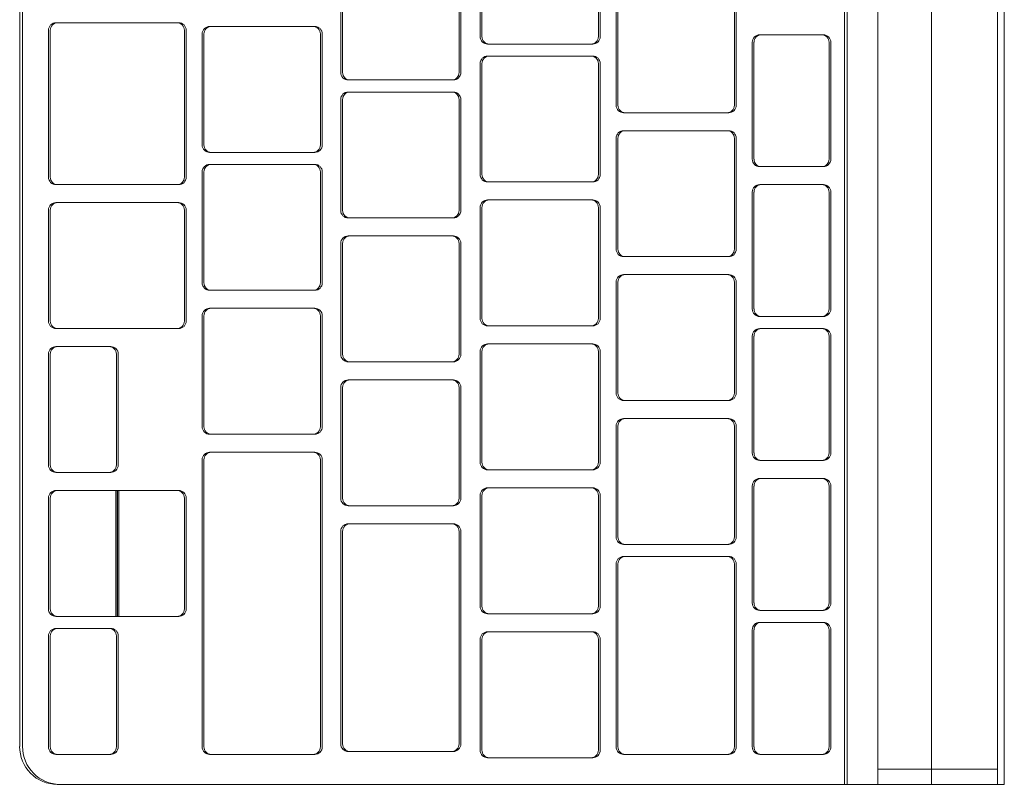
# Model space of a CAD drawing. Header units: centimetres. Extents: x -1109 to 217, y 2044 to 2913.
# Tile 29 of 36: x -279 to -266, y 2502 to 2512. Entities that reach past the tile are written whole.
import ezdxf

# ---------------------------------------------------------------- set-up
doc = ezdxf.new("R2010")
doc.units = ezdxf.units.CM
doc.layers.add('Wyposażenie elektryczne-1', color=9, linetype='Continuous', lineweight=18)

# ---------------------------------------------------------------- blocks, each defined once
blk = doc.blocks.new('Blocks_iMac_F00817EN - Unique-593891-Wytyczne elektryczne')
at = {"layer": 'Wyposażenie elektryczne-1'}
for p, q in [((14.161, -6.103), (-13.779, -6.103)), ((14.161, -7.878), (14.161, -6.103)), ((14.161, -6.191), (-13.779, -6.191)), ((14.161, -6.191), (13.961, -6.191)), ((13.961, -6.191), (13.961, -7.778)), ((13.961, -6.191), (13.961, -7.779)), ((14.161, -6.191), (14.161, -7.778)), ((14.161, -6.191), (14.161, -7.779)), ((14.161, -7.779), (14.161, -6.191)), ((14.161, -7.778), (14.161, -6.191)), ((14.161, -7.067), (-13.779, -7.067)), ((14.161, -7.067), (14.161, -8.221)), ((-13.779, -7.779), (14.161, -7.779)), ((13.961, -7.779), (14.161, -7.779)), ((14.161, -7.879), (14.161, -7.878)), ((14.161, -7.879), (14.161, -8.183)), ((14.161, -8.183), (-13.779, -8.183)), ((-13.779, -8.183), (14.161, -8.183)), ((14.161, -8.221), (14.161, -8.183)), ((14.161, -8.183), (14.161, -18.608)), ((14.161, -8.221), (14.161, -8.183)), ((-13.779, -8.221), (14.161, -8.221)), ((14.161, -8.221), (-13.779, -8.221)), ((14.161, -18.646), (14.161, -8.221)), ((4.339, -8.399), (5.885, -8.399)), ((5.885, -8.423), (4.339, -8.423)), ((6.323, -8.399), (7.869, -8.399)), ((7.869, -8.423), (6.323, -8.423)), ((8.228, -8.399), (9.774, -8.399)), ((9.774, -8.423), (8.228, -8.423)), ((10.212, -8.399), (11.759, -8.399)), ((11.759, -8.423), (10.212, -8.423)), ((12.117, -8.399), (13.664, -8.399)), ((13.664, -8.423), (12.117, -8.423)), ((4.239, -8.499), (4.239, -8.523)), ((4.239, -9.318), (4.239, -8.499)), ((4.239, -8.523), (4.239, -9.342)), ((5.985, -8.523), (5.985, -8.499)), ((5.985, -8.499), (5.985, -9.318)), ((5.985, -9.342), (5.985, -8.523)), ((6.223, -8.499), (6.223, -8.523)), ((6.223, -9.318), (6.223, -8.499)), ((6.223, -8.523), (6.223, -9.342)), ((7.969, -8.523), (7.969, -8.499)), ((7.969, -8.499), (7.969, -9.318)), ((7.969, -9.342), (7.969, -8.523)), ((8.128, -8.499), (8.128, -8.523)), ((8.128, -9.318), (8.128, -8.499)), ((8.128, -8.523), (8.128, -9.342)), ((9.874, -8.523), (9.874, -8.499)), ((9.874, -8.499), (9.874, -9.318)), ((9.874, -9.342), (9.874, -8.523)), ((10.112, -8.499), (10.112, -8.523)), ((10.112, -9.318), (10.112, -8.499)), ((10.112, -8.523), (10.112, -9.342)), ((11.859, -8.523), (11.859, -8.499)), ((11.859, -8.499), (11.859, -9.318)), ((11.859, -9.342), (11.859, -8.523)), ((12.017, -8.499), (12.017, -8.523)), ((12.017, -9.318), (12.017, -8.499)), ((12.017, -8.523), (12.017, -9.342)), ((13.764, -8.523), (13.764, -8.499)), ((13.764, -8.499), (13.764, -9.318)), ((13.764, -9.342), (13.764, -8.523)), ((5.885, -9.418), (4.339, -9.418)), ((4.339, -9.441), (5.885, -9.441)), ((7.869, -9.418), (6.323, -9.418)), ((6.323, -9.441), (7.869, -9.441)), ((9.774, -9.418), (8.228, -9.418)), ((8.228, -9.441), (9.774, -9.441)), ((11.759, -9.418), (10.212, -9.418)), ((10.212, -9.441), (11.759, -9.441)), ((13.664, -9.418), (12.117, -9.418)), ((12.117, -9.441), (13.664, -9.441)), ((3.704, -9.652), (5.171, -9.652)), ((5.171, -9.676), (3.704, -9.676)), ((5.271, -9.776), (5.271, -9.752)), ((5.271, -9.752), (5.271, -11.12)), ((5.271, -11.144), (5.271, -9.776)), ((5.509, -9.752), (5.509, -9.776)), ((5.509, -11.12), (5.509, -9.752)), ((5.509, -9.776), (5.509, -11.144)), ((5.609, -9.652), (7.076, -9.652)), ((7.076, -9.676), (5.609, -9.676)), ((7.176, -9.776), (7.176, -9.752)), ((7.176, -9.752), (7.176, -11.12)), ((7.176, -11.144), (7.176, -9.776)), ((7.414, -9.752), (7.414, -9.776)), ((7.414, -11.12), (7.414, -9.752)), ((7.414, -9.776), (7.414, -11.144)), ((7.514, -9.652), (8.981, -9.652)), ((8.981, -9.676), (7.514, -9.676)), ((9.081, -9.776), (9.081, -9.752)), ((9.081, -9.752), (9.081, -11.12)), ((9.081, -11.144), (9.081, -9.776)), ((9.319, -9.752), (9.319, -9.776)), ((9.319, -11.12), (9.319, -9.752)), ((9.319, -9.776), (9.319, -11.144)), ((9.419, -9.652), (10.886, -9.652)), ((10.886, -9.676), (9.419, -9.676)), ((10.986, -9.776), (10.986, -9.752)), ((10.986, -9.752), (10.986, -11.12)), ((10.986, -11.144), (10.986, -9.776)), ((11.144, -9.752), (11.144, -9.776)), ((11.144, -11.12), (11.144, -9.752)), ((11.144, -9.776), (11.144, -11.144)), ((11.244, -9.652), (13.664, -9.652)), ((13.664, -9.676), (11.244, -9.676)), ((13.764, -9.776), (13.764, -9.752)), ((13.764, -9.752), (13.764, -11.12)), ((13.764, -11.144), (13.764, -9.776)), ((5.171, -11.219), (3.704, -11.219)), ((3.704, -11.243), (5.171, -11.243)), ((7.076, -11.219), (5.609, -11.219)), ((5.609, -11.243), (7.076, -11.243)), ((8.981, -11.219), (7.514, -11.219)), ((7.514, -11.243), (8.981, -11.243)), ((10.886, -11.219), (9.419, -11.219)), ((9.419, -11.243), (10.886, -11.243)), ((13.664, -11.219), (11.244, -11.219)), ((11.244, -11.243), (13.664, -11.243)), ((2.795, -11.454), (4.262, -11.454)), ((4.621, -11.454), (6.088, -11.454)), ((6.526, -11.454), (7.993, -11.454)), ((8.431, -11.454), (9.898, -11.454)), ((10.336, -11.454), (11.803, -11.454)), ((12.241, -11.454), (13.708, -11.454)), ((4.262, -11.478), (2.795, -11.478)), ((4.362, -11.577), (4.362, -11.553)), ((4.362, -11.553), (4.362, -12.921)), ((4.362, -12.945), (4.362, -11.577)), ((4.521, -11.553), (4.521, -11.577)), ((4.521, -12.921), (4.521, -11.553)), ((4.521, -11.577), (4.521, -12.945)), ((6.088, -11.478), (4.621, -11.478)), ((6.188, -11.577), (6.188, -11.553)), ((6.188, -11.553), (6.188, -12.921)), ((6.188, -12.945), (6.188, -11.577)), ((6.426, -11.553), (6.426, -11.577)), ((6.426, -12.921), (6.426, -11.553)), ((6.426, -11.577), (6.426, -12.945)), ((7.993, -11.478), (6.526, -11.478)), ((8.093, -11.577), (8.093, -11.553)), ((8.093, -11.553), (8.093, -12.921)), ((8.093, -12.945), (8.093, -11.577)), ((8.331, -11.553), (8.331, -11.577)), ((8.331, -12.921), (8.331, -11.553)), ((8.331, -11.577), (8.331, -12.945)), ((9.898, -11.478), (8.431, -11.478)), ((9.998, -11.577), (9.998, -11.553)), ((9.998, -11.553), (9.998, -12.921)), ((9.998, -12.945), (9.998, -11.577)), ((10.236, -11.553), (10.236, -11.577)), ((10.236, -12.921), (10.236, -11.553)), ((10.236, -11.577), (10.236, -12.945)), ((11.803, -11.478), (10.336, -11.478)), ((11.903, -11.577), (11.903, -11.553)), ((11.903, -11.553), (11.903, -12.921)), ((11.903, -12.945), (11.903, -11.577)), ((12.141, -11.553), (12.141, -11.577)), ((12.141, -12.921), (12.141, -11.553)), ((12.141, -11.577), (12.141, -12.945)), ((13.708, -11.478), (12.241, -11.478)), ((13.808, -11.577), (13.808, -11.553)), ((13.808, -11.553), (13.808, -12.921)), ((13.808, -12.945), (13.808, -11.577)), ((4.262, -13.02), (2.795, -13.02)), ((6.088, -13.02), (4.621, -13.02)), ((7.993, -13.02), (6.526, -13.02)), ((9.898, -13.02), (8.431, -13.02)), ((11.803, -13.02), (10.336, -13.02)), ((13.708, -13.02), (12.241, -13.02)), ((2.795, -13.044), (4.262, -13.044)), ((4.621, -13.044), (6.088, -13.044)), ((6.526, -13.044), (7.993, -13.044)), ((8.431, -13.044), (9.898, -13.044)), ((10.336, -13.044), (11.803, -13.044)), ((12.241, -13.044), (13.708, -13.044)), ((3.271, -13.3), (4.738, -13.3)), ((5.097, -13.3), (6.564, -13.3)), ((7.002, -13.3), (8.469, -13.3)), ((8.907, -13.3), (10.374, -13.3)), ((10.812, -13.3), (13.626, -13.3)), ((4.738, -13.324), (3.271, -13.324)), ((4.838, -13.423), (4.838, -13.399)), ((4.838, -13.399), (4.838, -14.767)), ((4.838, -14.791), (4.838, -13.423)), ((4.997, -13.399), (4.997, -13.423)), ((4.997, -14.767), (4.997, -13.399)), ((4.997, -13.423), (4.997, -14.791)), ((6.564, -13.324), (5.097, -13.324)), ((6.664, -13.423), (6.664, -13.399)), ((6.664, -13.399), (6.664, -14.767)), ((6.664, -14.791), (6.664, -13.423)), ((6.902, -13.399), (6.902, -13.423)), ((6.902, -14.767), (6.902, -13.399)), ((6.902, -13.423), (6.902, -14.791)), ((8.469, -13.324), (7.002, -13.324)), ((8.569, -13.423), (8.569, -13.399)), ((8.569, -13.399), (8.569, -14.767)), ((8.569, -14.791), (8.569, -13.423)), ((8.807, -13.399), (8.807, -13.423)), ((8.807, -14.767), (8.807, -13.399)), ((8.807, -13.423), (8.807, -14.791)), ((10.374, -13.324), (8.907, -13.324)), ((10.474, -13.423), (10.474, -13.399)), ((10.474, -13.399), (10.474, -14.767)), ((10.474, -14.791), (10.474, -13.423)), ((10.712, -13.399), (10.712, -13.423)), ((10.712, -14.767), (10.712, -13.399)), ((10.712, -13.423), (10.712, -14.791)), ((13.626, -13.324), (10.812, -13.324)), ((13.726, -13.423), (13.726, -13.399)), ((13.726, -13.399), (13.726, -14.767)), ((13.726, -14.791), (13.726, -13.423)), ((4.738, -14.866), (3.271, -14.866)), ((3.271, -14.89), (4.738, -14.89)), ((6.564, -14.866), (5.097, -14.866)), ((5.097, -14.89), (6.564, -14.89)), ((8.469, -14.866), (7.002, -14.866)), ((7.002, -14.89), (8.469, -14.89)), ((10.374, -14.866), (8.907, -14.866)), ((8.907, -14.89), (10.374, -14.89)), ((13.626, -14.866), (10.812, -14.866)), ((10.812, -14.89), (13.626, -14.89)), ((4.129, -15.234), (4.129, -15.258)), ((4.129, -16.602), (4.129, -15.234)), ((4.229, -15.135), (5.696, -15.135)), ((5.696, -15.159), (4.229, -15.159)), ((5.796, -15.258), (5.796, -15.234)), ((5.796, -15.234), (5.796, -16.602)), ((5.955, -15.234), (5.955, -15.258)), ((5.955, -16.602), (5.955, -15.234)), ((6.055, -15.135), (7.522, -15.135)), ((7.522, -15.159), (6.055, -15.159)), ((7.622, -15.258), (7.622, -15.234)), ((7.622, -15.234), (7.622, -16.602)), ((7.86, -15.234), (7.86, -15.258)), ((7.86, -16.602), (7.86, -15.234)), ((7.96, -15.135), (9.427, -15.135)), ((9.427, -15.159), (7.96, -15.159)), ((9.527, -15.258), (9.527, -15.234)), ((9.527, -15.234), (9.527, -16.602)), ((9.765, -15.234), (9.765, -15.258)), ((9.765, -16.602), (9.765, -15.234)), ((9.865, -15.135), (13.664, -15.135)), ((13.664, -15.159), (9.865, -15.159)), ((13.764, -15.258), (13.764, -15.234)), ((13.764, -15.234), (13.764, -16.602)), ((4.129, -15.258), (4.129, -16.626)), ((5.796, -16.626), (5.796, -15.258)), ((5.955, -15.258), (5.955, -16.626)), ((7.622, -16.626), (7.622, -15.258)), ((7.86, -15.258), (7.86, -16.626)), ((9.527, -16.626), (9.527, -15.258)), ((9.765, -15.258), (9.765, -16.626)), ((13.764, -16.626), (13.764, -15.258)), ((5.696, -16.701), (4.229, -16.701)), ((4.229, -16.725), (5.696, -16.725)), ((7.522, -16.701), (6.055, -16.701)), ((6.055, -16.725), (7.522, -16.725)), ((9.427, -16.701), (7.96, -16.701)), ((7.96, -16.725), (9.427, -16.725)), ((13.664, -16.701), (9.865, -16.701)), ((9.865, -16.725), (13.664, -16.725)), ((4.18, -16.937), (6.123, -16.937)), ((6.561, -16.937), (8.028, -16.937)), ((10.371, -16.936), (11.838, -16.936)), ((4.08, -17.036), (4.08, -17.06)), ((4.08, -18.638), (4.08, -17.036)), ((4.08, -17.06), (4.08, -18.662)), ((6.123, -16.96), (4.18, -16.96)), ((6.223, -17.06), (6.223, -17.036)), ((6.223, -17.036), (6.223, -18.638)), ((6.223, -18.662), (6.223, -17.06)), ((6.461, -17.036), (6.461, -17.06)), ((6.461, -18.638), (6.461, -17.036)), ((6.461, -17.06), (6.461, -18.662)), ((8.028, -16.96), (6.561, -16.96)), ((8.128, -17.06), (8.128, -17.036)), ((8.128, -17.036), (8.128, -18.638)), ((8.128, -18.662), (8.128, -17.06)), ((10.271, -17.036), (10.271, -17.06)), ((10.271, -17.829), (10.271, -17.036)), ((10.271, -17.06), (10.271, -17.853)), ((11.838, -16.96), (10.371, -16.96)), ((11.938, -17.06), (11.938, -17.036)), ((11.938, -17.036), (11.938, -17.829)), ((11.938, -17.853), (11.938, -17.06)), ((8.466, -17.837), (9.933, -17.837)), ((9.933, -17.861), (8.466, -17.861)), ((11.938, -17.829), (10.271, -17.829)), ((10.271, -17.853), (10.271, -17.829)), ((10.271, -17.845), (11.938, -17.845)), ((10.271, -18.638), (10.271, -17.845)), ((10.271, -17.869), (10.271, -17.845)), ((10.271, -17.853), (11.938, -17.853)), ((11.938, -17.829), (11.938, -17.853)), ((11.938, -17.845), (11.938, -18.638)), ((11.938, -17.845), (11.938, -17.869)), ((12.197, -17.837), (13.664, -17.837)), ((13.664, -17.861), (12.197, -17.861)), ((8.366, -17.936), (8.366, -17.96)), ((8.366, -18.638), (8.366, -17.936)), ((8.366, -17.96), (8.366, -18.662)), ((10.033, -17.96), (10.033, -17.936)), ((10.033, -17.936), (10.033, -18.638)), ((10.033, -18.662), (10.033, -17.96)), ((10.271, -17.869), (10.271, -18.662)), ((11.938, -17.869), (10.271, -17.869)), ((11.938, -18.662), (11.938, -17.869)), ((12.097, -17.936), (12.097, -17.96)), ((12.097, -18.638), (12.097, -17.936)), ((12.097, -17.96), (12.097, -18.662)), ((13.764, -17.96), (13.764, -17.936)), ((13.764, -17.936), (13.764, -18.638)), ((13.764, -18.662), (13.764, -17.96)), ((6.123, -18.738), (4.18, -18.738)), ((4.18, -18.762), (6.123, -18.762)), ((8.028, -18.738), (6.561, -18.738)), ((6.561, -18.762), (8.028, -18.762)), ((9.933, -18.738), (8.466, -18.738)), ((8.466, -18.762), (9.933, -18.762)), ((11.838, -18.738), (10.371, -18.738)), ((10.371, -18.762), (11.838, -18.762)), ((13.664, -18.738), (12.197, -18.738)), ((12.197, -18.762), (13.664, -18.762)), ((13.661, -19.104), (-13.279, -19.104)), ((-13.279, -19.142), (13.661, -19.142))]:
    blk.add_line(p, q, dxfattribs=at)
for centre, major_axis, start_param, end_param in [((4.339, -8.499), (-0.1, 0), 4.712389, 6.283185), ((4.339, -8.523), (-0.1, 0), 4.712389, 6.283185), ((5.885, -8.499), (0.1, 0), 0, 1.570796), ((5.885, -8.523), (0.1, 0), 0, 1.570796), ((6.323, -8.499), (-0.1, 0), 4.712389, 6.283185), ((6.323, -8.523), (0.1, 0), 1.570796, 3.141593), ((7.869, -8.499), (0.1, 0), 0, 1.570796), ((7.869, -8.523), (0.1, 0), 0, 1.570796), ((8.228, -8.499), (0.1, 0), 1.570796, 3.141593), ((8.228, -8.523), (0.1, 0), 1.570796, 3.141593), ((9.774, -8.499), (0.1, 0), 0, 1.570796), ((9.774, -8.523), (0.1, 0), 0, 1.570796), ((10.212, -8.499), (0.1, 0), 1.570796, 3.141593), ((10.212, -8.523), (0.1, 0), 1.570796, 3.141593), ((11.759, -8.499), (0.1, 0), 0, 1.570796), ((11.759, -8.523), (0.1, 0), 0, 1.570796), ((12.117, -8.499), (0.1, 0), 1.570796, 3.141593), ((12.117, -8.523), (0.1, 0), 1.570796, 3.141593), ((13.664, -8.499), (0.1, 0), 0, 1.570796), ((13.664, -8.523), (0.1, 0), 0, 1.570796), ((4.339, -9.318), (0.1, 0), 3.141593, 4.712389), ((4.339, -9.342), (0.1, 0), 3.141593, 4.712389), ((5.885, -9.318), (0.1, 0), 4.712389, 6.283185), ((5.885, -9.342), (0.1, 0), 4.712389, 6.283185), ((6.323, -9.318), (0.1, 0), 3.141593, 4.712389), ((6.323, -9.342), (0.1, 0), 3.141593, 4.712389), ((7.869, -9.318), (0.1, 0), 4.712389, 6.283185), ((7.869, -9.342), (0.1, 0), 4.712389, 6.283185), ((8.228, -9.318), (0.1, 0), 3.141593, 4.712389), ((8.228, -9.342), (0.1, 0), 3.141593, 4.712389), ((9.774, -9.318), (0.1, 0), 4.712389, 6.283185), ((9.774, -9.342), (0.1, 0), 4.712389, 6.283185), ((10.212, -9.318), (0.1, 0), 3.141593, 4.712389), ((10.212, -9.342), (0.1, 0), 3.141593, 4.712389), ((11.759, -9.318), (0.1, 0), 4.712389, 6.283185), ((11.759, -9.342), (0.1, 0), 4.712389, 6.283185), ((12.117, -9.318), (0.1, 0), 3.141593, 4.712389), ((12.117, -9.342), (0.1, 0), 3.141593, 4.712389), ((13.664, -9.318), (0.1, 0), 4.712389, 6.283185), ((13.664, -9.342), (0.1, 0), 4.712389, 6.283185), ((5.171, -9.752), (0.1, 0), 0, 1.570796), ((5.171, -9.776), (0.1, 0), 0, 1.570796), ((5.609, -9.752), (-0.1, 0), 4.712389, 6.283185), ((5.609, -9.776), (-0.1, 0), 4.712389, 6.283185), ((7.076, -9.752), (0.1, 0), 0, 1.570796), ((7.076, -9.776), (0.1, 0), 0, 1.570796), ((7.514, -9.752), (-0.1, 0), 4.712389, 6.283185), ((7.514, -9.776), (-0.1, 0), 4.712389, 6.283185), ((8.981, -9.752), (0.1, 0), 0, 1.570796), ((8.981, -9.776), (0.1, 0), 0, 1.570796), ((9.419, -9.752), (0.1, 0), 1.570796, 3.141593), ((9.419, -9.776), (0.1, 0), 1.570796, 3.141593), ((10.886, -9.752), (0.1, 0), 0, 1.570796), ((10.886, -9.776), (0.1, 0), 0, 1.570796), ((11.244, -9.752), (0.1, 0), 1.570796, 3.141593), ((11.244, -9.776), (-0.1, 0), 4.712389, 6.283185), ((13.664, -9.752), (-0.1, 0), 3.141593, 4.712389), ((13.664, -9.776), (0.1, 0), 0, 1.570796), ((5.171, -11.12), (0.1, 0), 4.712389, 6.283185), ((5.171, -11.144), (0.1, 0), 4.712389, 6.283185), ((5.609, -11.12), (0.1, 0), 3.141593, 4.712389), ((5.609, -11.144), (0.1, 0), 3.141593, 4.712389), ((7.076, -11.12), (0.1, 0), 4.712389, 6.283185), ((7.076, -11.144), (-0.1, 0), 1.570796, 3.141593), ((7.514, -11.12), (0.1, 0), 3.141593, 4.712389), ((7.514, -11.144), (0.1, 0), 3.141593, 4.712389), ((8.981, -11.12), (0.1, 0), 4.712389, 6.283185), ((8.981, -11.144), (-0.1, 0), 1.570796, 3.141593), ((9.419, -11.12), (0.1, 0), 3.141593, 4.712389), ((9.419, -11.144), (0.1, 0), 3.141593, 4.712389), ((10.886, -11.12), (0.1, 0), 4.712389, 6.283185), ((10.886, -11.144), (0.1, 0), 4.712389, 6.283185), ((11.244, -11.12), (0.1, 0), 3.141593, 4.712389), ((11.244, -11.144), (0.1, 0), 3.141593, 4.712389), ((13.664, -11.12), (0.1, 0), 4.712389, 6.283185), ((13.664, -11.144), (0.1, 0), 4.712389, 6.283185), ((4.262, -11.553), (0.1, 0), 0, 1.570796), ((4.621, -11.553), (-0.1, 0), 4.712389, 6.283185), ((6.088, -11.553), (0.1, 0), 0, 1.570796), ((6.526, -11.553), (-0.1, 0), 4.712389, 6.283185), ((7.993, -11.553), (-0.1, 0), 3.141593, 4.712389), ((8.431, -11.553), (0.1, 0), 1.570796, 3.141593), ((9.898, -11.553), (0.1, 0), 0, 1.570796), ((10.336, -11.553), (0.1, 0), 1.570796, 3.141593), ((11.803, -11.553), (0.1, 0), 0, 1.570796), ((12.241, -11.553), (0.1, 0), 1.570796, 3.141593), ((13.708, -11.553), (0.1, 0), 0, 1.570796), ((4.262, -11.577), (0.1, 0), 0, 1.570796), ((4.621, -11.577), (-0.1, 0), 4.712389, 6.283185), ((6.088, -11.577), (0.1, 0), 0, 1.570796), ((6.526, -11.577), (-0.1, 0), 4.712389, 6.283185), ((7.993, -11.577), (0.1, 0), 0, 1.570796), ((8.431, -11.577), (-0.1, 0), 4.712389, 6.283185), ((9.898, -11.577), (-0.1, 0), 3.141593, 4.712389), ((10.336, -11.577), (-0.1, 0), 4.712389, 6.283185), ((11.803, -11.577), (0.1, 0), 0, 1.570796), ((12.241, -11.577), (0.1, 0), 1.570796, 3.141593), ((13.708, -11.577), (0.1, 0), 0, 1.570796), ((4.262, -12.921), (0.1, 0), 4.712389, 6.283185), ((4.262, -12.945), (-0.1, 0), 1.570796, 3.141593), ((4.621, -12.921), (-0.1, 0), 0, 1.570796), ((4.621, -12.945), (0.1, 0), 3.141593, 4.712389), ((6.088, -12.921), (0.1, 0), 4.712389, 6.283185), ((6.088, -12.945), (0.1, 0), 4.712389, 6.283185), ((6.526, -12.921), (0.1, 0), 3.141593, 4.712389), ((6.526, -12.945), (0.1, 0), 3.141593, 4.712389), ((7.993, -12.921), (0.1, 0), 4.712389, 6.283185), ((7.993, -12.945), (0.1, 0), 4.712389, 6.283185), ((8.431, -12.921), (0.1, 0), 3.141593, 4.712389), ((8.431, -12.945), (0.1, 0), 3.141593, 4.712389), ((9.898, -12.921), (0.1, 0), 4.712389, 6.283185), ((9.898, -12.945), (0.1, 0), 4.712389, 6.283185), ((10.336, -12.921), (0.1, 0), 3.141593, 4.712389), ((10.336, -12.945), (0.1, 0), 3.141593, 4.712389), ((11.803, -12.921), (0.1, 0), 4.712389, 6.283185), ((11.803, -12.945), (-0.1, 0), 1.570796, 3.141593), ((12.241, -12.921), (0.1, 0), 3.141593, 4.712389), ((12.241, -12.945), (0.1, 0), 3.141593, 4.712389), ((13.708, -12.921), (0.1, 0), 4.712389, 6.283185), ((13.708, -12.945), (0.1, 0), 4.712389, 6.283185), ((4.738, -13.399), (0.1, 0), 0, 1.570796), ((5.097, -13.399), (-0.1, 0), 4.712389, 6.283185), ((6.564, -13.399), (0.1, 0), 0, 1.570796), ((7.002, -13.399), (-0.1, 0), 4.712389, 6.283185), ((8.469, -13.399), (-0.1, 0), 3.141593, 4.712389), ((8.907, -13.399), (0.1, 0), 1.570796, 3.141593), ((10.374, -13.399), (0.1, 0), 0, 1.570796), ((10.812, -13.399), (0.1, 0), 1.570796, 3.141593), ((13.626, -13.399), (-0.1, 0), 3.141593, 4.712389), ((4.738, -13.423), (0.1, 0), 0, 1.570796), ((5.097, -13.423), (-0.1, 0), 4.712389, 6.283185), ((6.564, -13.423), (0.1, 0), 0, 1.570796), ((7.002, -13.423), (-0.1, 0), 4.712389, 6.283185), ((8.469, -13.423), (0.1, 0), 0, 1.570796), ((8.907, -13.423), (-0.1, 0), 4.712389, 6.283185), ((10.374, -13.423), (0.1, 0), 0, 1.570796), ((10.812, -13.423), (-0.1, 0), 4.712389, 6.283185), ((13.626, -13.423), (0.1, 0), 0, 1.570796), ((4.738, -14.767), (0.1, 0), 4.712389, 6.283185), ((4.738, -14.791), (-0.1, 0), 1.570796, 3.141593), ((5.097, -14.767), (0.1, 0), 3.141593, 4.712389), ((5.097, -14.791), (0.1, 0), 3.141593, 4.712389), ((6.564, -14.767), (0.1, 0), 4.712389, 6.283185), ((6.564, -14.791), (0.1, 0), 4.712389, 6.283185), ((7.002, -14.767), (0.1, 0), 3.141593, 4.712389), ((7.002, -14.791), (0.1, 0), 3.141593, 4.712389), ((8.469, -14.767), (0.1, 0), 4.712389, 6.283185), ((8.469, -14.791), (0.1, 0), 4.712389, 6.283185), ((8.907, -14.767), (0.1, 0), 3.141593, 4.712389), ((8.907, -14.791), (-0.1, 0), 0, 1.570796), ((10.374, -14.767), (-0.1, 0), 1.570796, 3.141593), ((10.374, -14.791), (0.1, 0), 4.712389, 6.283185), ((10.812, -14.767), (0.1, 0), 3.141593, 4.712389), ((10.812, -14.791), (0.1, 0), 3.141593, 4.712389), ((13.626, -14.767), (0.1, 0), 4.712389, 6.283185), ((13.626, -14.791), (0.1, 0), 4.712389, 6.283185), ((4.229, -15.234), (-0.1, 0), 4.712389, 6.283185), ((4.229, -15.258), (-0.1, 0), 4.712389, 6.283185), ((5.696, -15.234), (0.1, 0), 0, 1.570796), ((5.696, -15.258), (0.1, 0), 0, 1.570796), ((6.055, -15.234), (-0.1, 0), 4.712389, 6.283185), ((6.055, -15.258), (0.1, 0), 1.570796, 3.141593), ((7.522, -15.234), (0.1, 0), 0, 1.570796), ((7.522, -15.258), (0.1, 0), 0, 1.570796), ((7.96, -15.234), (0.1, 0), 1.570796, 3.141593), ((7.96, -15.258), (-0.1, 0), 4.712389, 6.283185), ((9.427, -15.234), (-0.1, 0), 3.141593, 4.712389), ((9.427, -15.258), (0.1, 0), 0, 1.570796), ((9.865, -15.234), (0.1, 0), 1.570796, 3.141593), ((9.865, -15.258), (-0.1, 0), 4.712389, 6.283185), ((13.664, -15.234), (-0.1, 0), 3.141593, 4.712389), ((13.664, -15.258), (0.1, 0), 0, 1.570796), ((4.229, -16.602), (0.1, 0), 3.141593, 4.712389), ((4.229, -16.626), (0.1, 0), 3.141593, 4.712389), ((5.696, -16.602), (0.1, 0), 4.712389, 6.283185), ((5.696, -16.626), (0.1, 0), 4.712389, 6.283185), ((6.055, -16.602), (-0.1, 0), 0, 1.570796), ((6.055, -16.626), (0.1, 0), 3.141593, 4.712389), ((7.522, -16.602), (0.1, 0), 4.712389, 6.283185), ((7.522, -16.626), (0.1, 0), 4.712389, 6.283185), ((7.96, -16.602), (0.1, 0), 3.141593, 4.712389), ((7.96, -16.626), (0.1, 0), 3.141593, 4.712389), ((9.427, -16.602), (0.1, 0), 4.712389, 6.283185), ((9.427, -16.626), (-0.1, 0), 1.570796, 3.141593), ((9.865, -16.602), (0.1, 0), 3.141593, 4.712389), ((9.865, -16.626), (0.1, 0), 3.141593, 4.712389), ((13.664, -16.602), (0.1, 0), 4.712389, 6.283185), ((13.664, -16.626), (0.1, 0), 4.712389, 6.283185), ((4.18, -17.036), (-0.1, 0), 4.712389, 6.283185), ((6.123, -17.036), (-0.1, 0), 3.141593, 4.712389), ((6.561, -17.036), (-0.1, 0), 4.712389, 6.283185), ((8.028, -17.036), (0.1, 0), 0, 1.570796), ((10.371, -17.036), (0.1, 0), 1.570796, 3.141593), ((11.838, -17.036), (0.1, 0), 0, 1.570796), ((4.18, -17.06), (-0.1, 0), 4.712389, 6.283185), ((6.123, -17.06), (0.1, 0), 0, 1.570796), ((6.561, -17.06), (-0.1, 0), 4.712389, 6.283185), ((8.028, -17.06), (0.1, 0), 0, 1.570796), ((10.371, -17.06), (-0.1, 0), 4.712389, 6.283185), ((11.838, -17.06), (0.1, 0), 0, 1.570796), ((8.466, -17.936), (0.1, 0), 1.570796, 3.141593), ((8.466, -17.96), (0.1, 0), 1.570796, 3.141593), ((9.933, -17.936), (0.1, 0), 0, 1.570796), ((9.933, -17.96), (0.1, 0), 0, 1.570796), ((12.197, -17.936), (0.1, 0), 1.570796, 3.141593), ((12.197, -17.96), (0.1, 0), 1.570796, 3.141593), ((13.664, -17.936), (0.1, 0), 0, 1.570796), ((13.664, -17.96), (0.1, 0), 0, 1.570796), ((4.18, -18.638), (0.1, 0), 3.141593, 4.712389), ((6.123, -18.638), (0.1, 0), 4.712389, 6.283185), ((6.561, -18.638), (0.1, 0), 3.141593, 4.712389), ((8.028, -18.638), (0.1, 0), 4.712389, 6.283185), ((8.466, -18.638), (0.1, 0), 3.141593, 4.712389), ((9.933, -18.638), (0.1, 0), 4.712389, 6.283185), ((10.371, -18.638), (0.1, 0), 3.141593, 4.712389), ((11.838, -18.638), (0.1, 0), 4.712389, 6.283185), ((12.197, -18.638), (0.1, 0), 3.141593, 4.712389), ((13.661, -18.608), (-0.5, 0), 1.570796, 3.141593), ((13.661, -18.646), (-0.5, 0), 1.570796, 3.141593), ((13.664, -18.638), (0.1, 0), 4.712389, 6.283185), ((4.18, -18.662), (0.1, 0), 3.141593, 4.712389), ((6.123, -18.662), (0.1, 0), 4.712389, 6.283185), ((6.561, -18.662), (0.1, 0), 3.141593, 4.712389), ((8.028, -18.662), (0.1, 0), 4.712389, 6.283185), ((8.466, -18.662), (0.1, 0), 3.141593, 4.712389), ((9.933, -18.662), (0.1, 0), 4.712389, 6.283185), ((10.371, -18.662), (0.1, 0), 3.141593, 4.712389), ((11.838, -18.662), (-0.1, 0), 1.570796, 3.141593), ((12.197, -18.662), (0.1, 0), 3.141593, 4.712389), ((13.664, -18.662), (0.1, 0), 4.712389, 6.283185)]:
    blk.add_ellipse(centre, major_axis=major_axis, ratio=0.992813, start_param=start_param, end_param=end_param, dxfattribs=at)

msp = doc.modelspace()

# ---------------------------------------------------------------- block references
at = {"layer": 'Wyposażenie elektryczne-1', "rotation": 269.9999999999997}
msp.add_blockref('Blocks_iMac_F00817EN - Unique-593891-Wytyczne elektryczne', (-260.22, 2516.076), dxfattribs=at)

doc.saveas('drawing.dxf')
